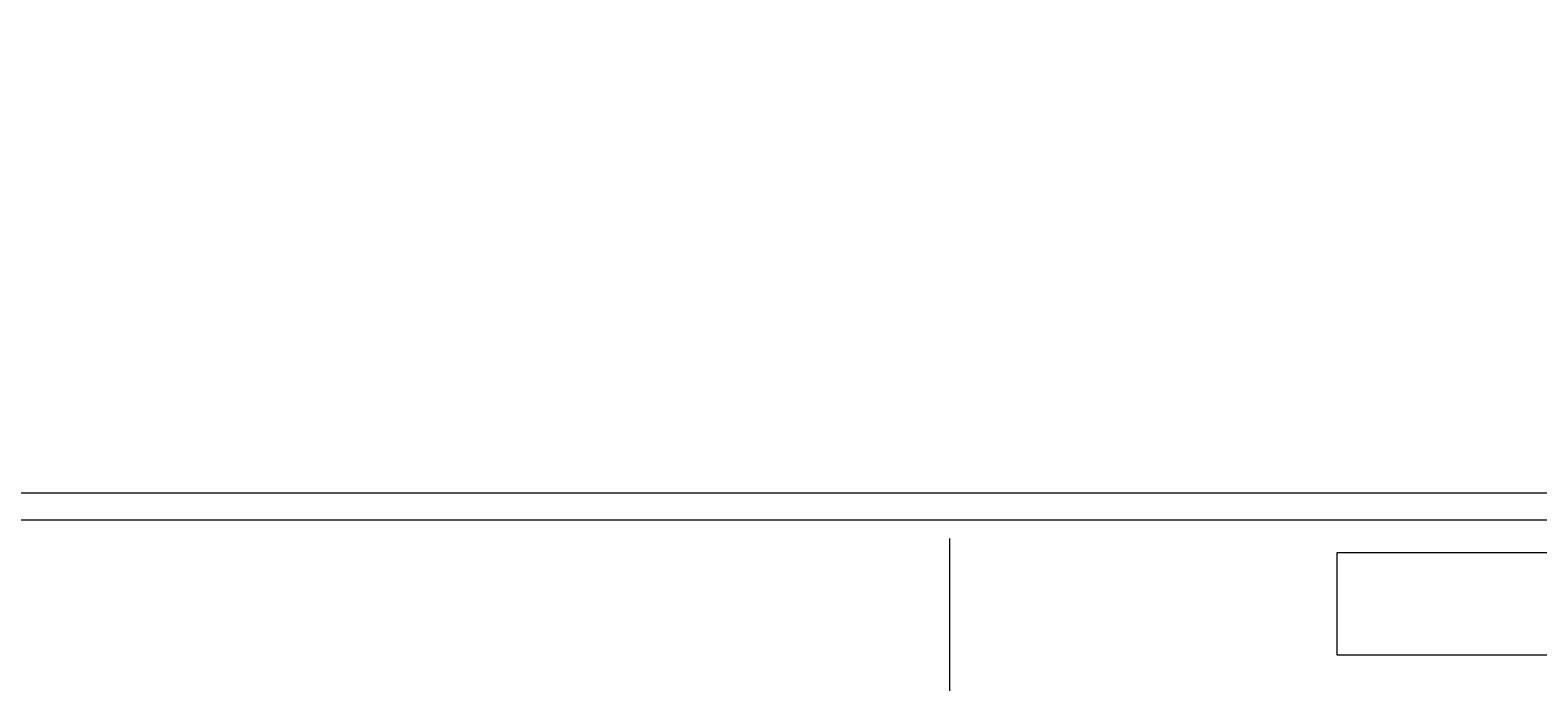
# Model space of a CAD drawing. Header units: millimetres. Extents: x -740 to 33545, y 5178 to 22494.
# Tile 66 of 250: x 10968 to 12593, y 7945 to 8647. Entities that reach past the tile are written whole.
import ezdxf

# ---------------------------------------------------------------- set-up
doc = ezdxf.new("R2010")
doc.units = ezdxf.units.MM
doc.header["$MEASUREMENT"] = 0
doc.layers.add('Nowe_820-G Rysunki Obrazki_Nr_piĂłra__23', color=252, linetype='Continuous', lineweight=15)
doc.layers.add('wymiarowanie', color=252, linetype='Continuous', lineweight=9)

msp = doc.modelspace()

# ---------------------------------------------------------------- linework, layer by layer
at = {"layer": 'Nowe_820-G Rysunki Obrazki_Nr_piĂłra__23', "linetype": 'Continuous', "lineweight": 15}
for points in [[(8628.59, 8119.48), (12728.99, 8119.48)], [(12695.13, 8083.92), (12375.93, 8083.92)], [(12375.93, 8083.92), (12375.93, 7973.85)], [(12375.93, 7973.85), (12695.13, 7973.85)]]:
    msp.add_lwpolyline(points, dxfattribs=at)
at = {"layer": 'wymiarowanie'}
msp.add_lwpolyline([(8573.71, 8148.27), (8573.71, 5178.27), (12773.71, 5178.27), (12773.71, 8148.27), (8573.71, 8148.27)], dxfattribs=at)
at = {"layer": 'wymiarowanie', "linetype": 'Continuous', "lineweight": 15}
msp.add_lwpolyline([(11958.67, 8099.16), (11958.67, 5249.28)], dxfattribs=at)

# ---------------------------------------------------------------- texts
at = {"layer": 'wymiarowanie', "insert": (5416.61, 8645.15), "char_height": 12, "width": 621.5287, "attachment_point": 1}
msp.add_mtext('\\pi463.76474;{\\fCentury Gothic|b0|i0|c238|p34;Obróbka cokołowa}\\P\\pi223.76474;{\\fCentury Gothic|b0|i0|c238|p34; z blachy stalowej powlekanej w kolorze RAL 7016}', dxfattribs=at)

doc.saveas('drawing.dxf')
